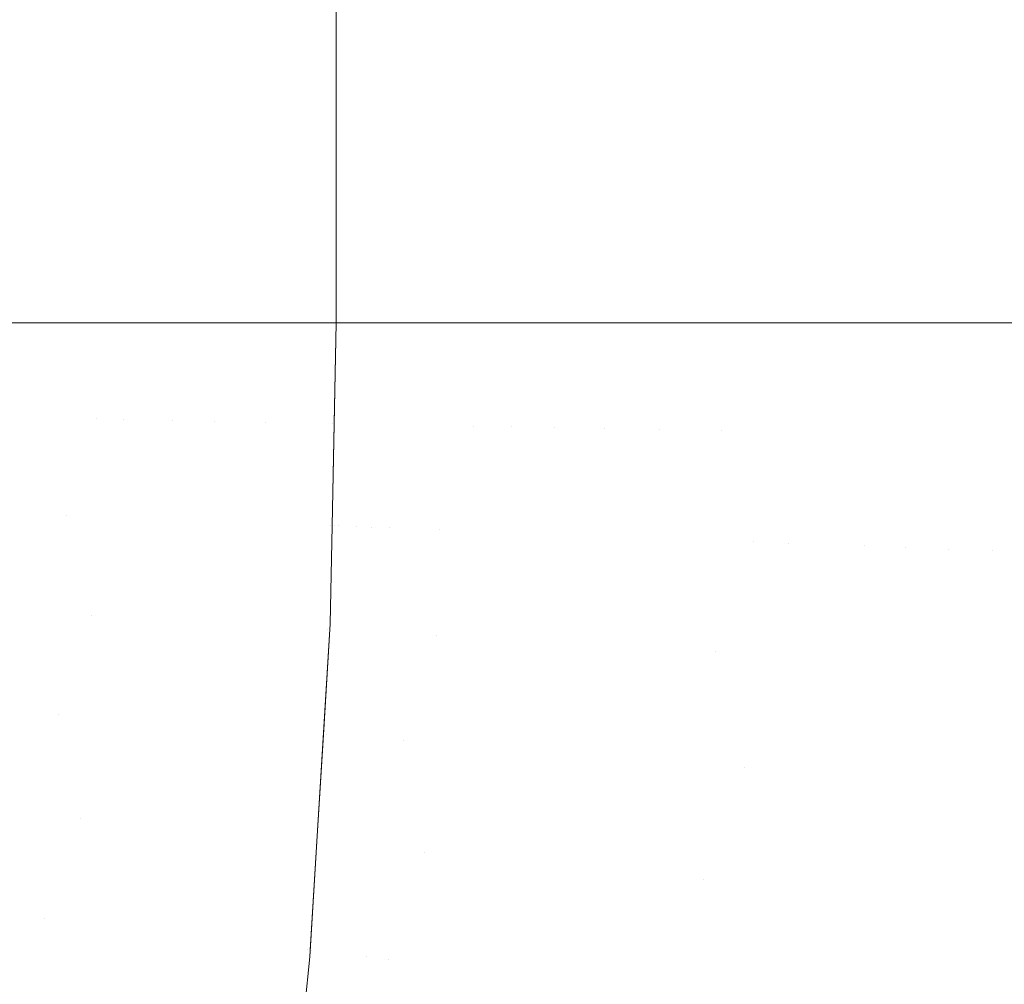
# Model space of a CAD drawing. Header units: centimetres. Extents: x -21.6 to 22.7, y 3.4 to 5.2.
# Tile 235 of 256: x 7.8261 to 7.8569, y 3.8795 to 3.9097. Entities that reach past the tile are written whole.
import ezdxf

# ---------------------------------------------------------------- set-up
doc = ezdxf.new("R2010")
doc.units = ezdxf.units.CM
doc.header["$LTSCALE"] = 2.54
doc.layers.add('Lucido design-1', color=7, linetype='Continuous')

# ---------------------------------------------------------------- blocks, each defined once
blk = doc.blocks.new('Gruppo-4-1')
at = {"color": 7, "linetype": 'Continuous', "lineweight": 9}
for points in [[(-21.503423, 5.100212, -1872.215514), (-21.503423, 3.500212, -1872.215514), (22.630348, 3.500212, -1872.215514), (22.630348, 5.100212, -1872.215514)], [(7.835977, 5.100212, -1872.915514), (7.835977, 3.900212, -1872.915514), (7.835977, 3.900212, -1872.715514), (7.835977, 5.100212, -1872.715514)]]:
    blk.add_3dface(points, dxfattribs=at)
for points, invisible_edges in [([(22.630348, 5.100212, -1873.015514), (22.630348, 3.500212, -1873.015514), (7.686575, 3.600896, -1873.015514), (7.695257, 3.601786, -1873.015514)], 10), ([(22.630348, 5.100212, -1873.015514), (7.695257, 3.601786, -1873.015514), (7.700788, 3.602588, -1873.015514)], 9), ([(7.700788, 3.602588, -1873.015514), (7.70392, 3.603043, -1873.015514), (22.630348, 5.100212, -1873.015514)], 10), ([(22.630348, 5.100212, -1873.015514), (7.70392, 3.603043, -1873.015514), (7.712563, 3.604668, -1873.015514)], 9), ([(22.630348, 5.100212, -1873.015514), (7.712563, 3.604668, -1873.015514), (7.721183, 3.606664, -1873.015514)], 9), ([(22.630348, 5.100212, -1873.015514), (7.721183, 3.606664, -1873.015514), (7.729779, 3.609037, -1873.015514)], 9), ([(22.630348, 5.100212, -1873.015514), (7.729779, 3.609037, -1873.015514), (7.738348, 3.611789, -1873.015514)], 9), ([(22.630348, 5.100212, -1873.015514), (7.738348, 3.611789, -1873.015514), (7.746887, 3.614929, -1873.015514)], 9), ([(22.630348, 5.100212, -1873.015514), (7.746887, 3.614929, -1873.015514), (7.755389, 3.618463, -1873.015514)], 9), ([(22.630348, 5.100212, -1873.015514), (7.755389, 3.618463, -1873.015514), (7.760056, 3.620633, -1873.015514)], 9), ([(7.760056, 3.620633, -1873.015514), (7.763851, 3.622398, -1873.015514), (22.630348, 5.100212, -1873.015514)], 10), ([(22.630348, 5.100212, -1873.015514), (7.763851, 3.622398, -1873.015514), (7.772266, 3.626742, -1873.015514)], 9), ([(22.630348, 5.100212, -1873.015514), (7.772266, 3.626742, -1873.015514), (7.780626, 3.631505, -1873.015514)], 9), ([(22.630348, 5.100212, -1873.015514), (7.780626, 3.631505, -1873.015514), (7.788922, 3.636696, -1873.015514)], 9), ([(22.630348, 5.100212, -1873.015514), (7.788922, 3.636696, -1873.015514), (7.797144, 3.642325, -1873.015514)], 9), ([(22.630348, 5.100212, -1873.015514), (7.797144, 3.642325, -1873.015514), (7.80528, 3.6484, -1873.015514)], 9), ([(22.630348, 5.100212, -1873.015514), (7.80528, 3.6484, -1873.015514), (7.811701, 3.653619, -1873.015514)], 9), ([(7.811701, 3.653619, -1873.015514), (7.813317, 3.654932, -1873.015514), (22.630348, 5.100212, -1873.015514)], 10), ([(22.630348, 5.100212, -1873.015514), (7.813317, 3.654932, -1873.015514), (7.821238, 3.66193, -1873.015514)], 9), ([(22.630348, 5.100212, -1873.015514), (7.821238, 3.66193, -1873.015514), (7.829029, 3.6694, -1873.015514)], 9), ([(7.825007, 5.100212, -1872.665861), (7.826841, 5.100212, -1872.669934), (7.826841, 3.900212, -1872.669934), (7.825681, 3.900212, -1872.667359)], 10), ([(7.828518, 3.900212, -1872.674114), (7.827609, 3.900212, -1872.671849), (7.826841, 5.100212, -1872.669934), (7.828536, 5.100212, -1872.674157)], 10), ([(7.827609, 3.900212, -1872.671849), (7.826841, 3.900212, -1872.669934), (7.826841, 5.100212, -1872.669934)], 10), ([(7.828536, 5.100212, -1872.674157), (7.828536, 3.900212, -1872.674157), (7.828518, 3.900212, -1872.674114)], 9), ([(7.83008, 3.900212, -1872.67852), (7.828536, 3.900212, -1872.674157), (7.828536, 5.100212, -1872.674157), (7.829367, 5.100212, -1872.676507)], 10), ([(22.630348, 5.100212, -1873.015514), (7.829029, 3.6694, -1873.015514), (7.836668, 3.677352, -1873.015514)], 9), ([(7.829367, 5.100212, -1872.676507), (7.83008, 5.100212, -1872.67852), (7.83008, 3.900212, -1872.67852)], 10), ([(7.83008, 5.100212, -1872.67852), (7.831465, 5.100212, -1872.683015), (7.831465, 3.900212, -1872.683015), (7.830137, 3.900212, -1872.678706)], 10), ([(7.830137, 3.900212, -1872.678706), (7.83008, 3.900212, -1872.67852), (7.83008, 5.100212, -1872.67852)], 10), ([(7.831551, 3.900212, -1872.683341), (7.831465, 3.900212, -1872.683015), (7.831465, 5.100212, -1872.683015), (7.831992, 5.100212, -1872.685015)], 10), ([(7.831992, 5.100212, -1872.685015), (7.83268, 5.100212, -1872.687628), (7.83268, 3.900212, -1872.687628), (7.831551, 3.900212, -1872.683341)], 10), ([(7.83268, 5.100212, -1872.687628), (7.833715, 5.100212, -1872.692345), (7.833715, 3.900212, -1872.692345), (7.832761, 3.900212, -1872.688)], 10), ([(7.832761, 3.900212, -1872.688), (7.83268, 3.900212, -1872.687628), (7.83268, 5.100212, -1872.687628)], 10), ([(7.833715, 5.100212, -1872.692345), (7.834564, 5.100212, -1872.697152), (7.834564, 3.900212, -1872.697152), (7.833772, 3.900212, -1872.692665)], 10), ([(7.833772, 3.900212, -1872.692665), (7.833715, 3.900212, -1872.692345), (7.833715, 5.100212, -1872.692345)], 10), ([(7.835206, 3.900212, -1872.701945), (7.834564, 3.900212, -1872.697152), (7.834564, 5.100212, -1872.697152), (7.834944, 5.100212, -1872.699987)], 10), ([(7.834944, 5.100212, -1872.699987), (7.835218, 5.100212, -1872.702031), (7.835218, 3.900212, -1872.702031), (7.835206, 3.900212, -1872.701945)], 10), ([(7.835672, 5.100212, -1872.706965), (7.835672, 3.900212, -1872.706965), (7.835218, 3.900212, -1872.702031), (7.835218, 5.100212, -1872.702031)], 5), ([(7.835879, 3.900212, -1872.711057), (7.835672, 3.900212, -1872.706965), (7.835672, 5.100212, -1872.706965), (7.835789, 5.100212, -1872.709271)], 10), ([(7.835789, 5.100212, -1872.709271), (7.835923, 5.100212, -1872.711934), (7.835923, 3.900212, -1872.711934), (7.835879, 3.900212, -1872.711057)], 10), ([(7.835977, 3.900212, -1872.715514), (7.835923, 3.900212, -1872.711934), (7.835923, 5.100212, -1872.711934), (7.83593, 5.100212, -1872.71239)], 10), ([(7.83593, 5.100212, -1872.71239), (7.835977, 5.100212, -1872.715514), (7.835977, 3.900212, -1872.715514)], 8), ([(7.836043, 3.900212, -1872.918687), (7.835977, 3.900212, -1872.915538), (7.835977, 5.100212, -1872.915538), (7.836042, 5.100212, -1872.918638)], 10), ([(7.835977, 3.900212, -1872.915514), (7.835977, 5.100212, -1872.915514), (7.835977, 5.100212, -1872.915538), (7.835977, 3.900212, -1872.915538)], 4), ([(7.836042, 5.100212, -1872.918638), (7.836081, 5.100212, -1872.92052), (7.836081, 3.900212, -1872.92052), (7.836043, 3.900212, -1872.918687)], 10), ([(7.836081, 5.100212, -1872.92052), (7.836391, 5.100212, -1872.925486), (7.836391, 3.900212, -1872.925486), (7.836171, 3.900212, -1872.921958)], 10), ([(7.836171, 3.900212, -1872.921958), (7.836081, 3.900212, -1872.92052), (7.836081, 5.100212, -1872.92052)], 10), ([(7.836735, 3.900212, -1872.928786), (7.836391, 3.900212, -1872.925486), (7.836391, 5.100212, -1872.925486), (7.836649, 5.100212, -1872.927963)], 10), ([(7.836649, 5.100212, -1872.927963), (7.836904, 5.100212, -1872.930412), (7.836904, 3.900212, -1872.930412), (7.836735, 3.900212, -1872.928786)], 10), ([(7.836668, 3.677352, -1873.015514), (7.844137, 3.685791, -1873.015514), (22.630348, 5.100212, -1873.015514)], 10), ([(7.836904, 5.100212, -1872.930412), (7.837617, 5.100212, -1872.935282), (7.837617, 3.900212, -1872.935282), (7.837186, 3.900212, -1872.932339)], 10), ([(7.837186, 3.900212, -1872.932339), (7.836904, 3.900212, -1872.930412), (7.836904, 5.100212, -1872.930412)], 10), ([(7.838523, 3.900212, -1872.940075), (7.837749, 3.900212, -1872.935982), (7.837617, 5.100212, -1872.935282), (7.837965, 5.100212, -1872.937126)], 10), ([(7.837749, 3.900212, -1872.935982), (7.837617, 3.900212, -1872.935282), (7.837617, 5.100212, -1872.935282)], 10), ([(7.837965, 5.100212, -1872.937126), (7.838523, 5.100212, -1872.940075), (7.838523, 3.900212, -1872.940075)], 10), ([(7.83932, 3.900212, -1872.94351), (7.838523, 3.900212, -1872.940075), (7.838523, 5.100212, -1872.940075), (7.839223, 5.100212, -1872.943088)], 10), ([(7.839223, 5.100212, -1872.943088), (7.839615, 5.100212, -1872.944775), (7.839615, 3.900212, -1872.944775), (7.83932, 3.900212, -1872.94351)], 10), ([(7.840335, 3.900212, -1872.947381), (7.839615, 3.900212, -1872.944775), (7.839615, 5.100212, -1872.944775), (7.839957, 5.100212, -1872.946014)], 10), ([(7.839957, 5.100212, -1872.946014), (7.840884, 5.100212, -1872.949367), (7.840884, 3.900212, -1872.949367), (7.840335, 3.900212, -1872.947381)], 10), ([(7.841511, 3.900212, -1872.951316), (7.840884, 3.900212, -1872.949367), (7.840884, 5.100212, -1872.949367), (7.841645, 5.100212, -1872.951733)], 10), ([(7.841645, 5.100212, -1872.951733), (7.842322, 5.100212, -1872.953836), (7.842322, 3.900212, -1872.953836), (7.841511, 3.900212, -1872.951316)], 10), ([(7.842322, 5.100212, -1872.953836), (7.843918, 5.100212, -1872.958171), (7.843918, 3.900212, -1872.958171), (7.842862, 3.900212, -1872.955302)], 10), ([(7.842862, 3.900212, -1872.955302), (7.842322, 3.900212, -1872.953836), (7.842322, 5.100212, -1872.953836)], 10), ([(7.84566, 3.900212, -1872.962359), (7.843918, 3.900212, -1872.958171), (7.843918, 5.100212, -1872.958171), (7.844654, 5.100212, -1872.959939)], 10), ([(7.844137, 3.685791, -1873.015514), (7.851492, 3.694823, -1873.015514), (22.630348, 5.100212, -1873.015514)], 10), ([(7.844654, 5.100212, -1872.959939), (7.84566, 5.100212, -1872.962359), (7.84566, 3.900212, -1872.962359)], 10), ([(7.84566, 5.100212, -1872.962359), (7.84695, 5.100212, -1872.965129), (7.847539, 3.900212, -1872.966393), (7.846134, 3.900212, -1872.963377)], 10), ([(7.846134, 3.900212, -1872.963377), (7.84566, 3.900212, -1872.962359), (7.84566, 5.100212, -1872.962359)], 10), ([(7.84695, 5.100212, -1872.965129), (7.847539, 5.100212, -1872.966393), (7.847539, 3.900212, -1872.966393)], 10), ([(7.848077, 3.900212, -1872.967435), (7.847539, 3.900212, -1872.966393), (7.847539, 5.100212, -1872.966393), (7.848179, 5.100212, -1872.967632)], 10), ([(7.849126, 3.900212, -1872.969463), (7.848077, 3.900212, -1872.967435), (7.848179, 5.100212, -1872.967632)], 10), ([(7.848179, 5.100212, -1872.967632), (7.849541, 5.100212, -1872.970265), (7.849541, 3.900212, -1872.970265), (7.849126, 3.900212, -1872.969463)], 10), ([(7.850236, 3.900212, -1872.971483), (7.849541, 3.900212, -1872.970265), (7.849541, 5.100212, -1872.970265), (7.850784, 5.100212, -1872.972443)], 10), ([(7.850784, 5.100212, -1872.972443), (7.851656, 5.100212, -1872.97397), (7.851656, 3.900212, -1872.97397), (7.850236, 3.900212, -1872.971483)], 10), ([(22.630348, 5.100212, -1873.015514), (7.851492, 3.694823, -1873.015514), (7.852842, 3.696628, -1873.015514), (7.858546, 3.704251, -1873.015514)], 9), ([(7.851656, 5.100212, -1872.97397), (7.853873, 5.100212, -1872.977505), (7.853873, 3.900212, -1872.977505), (7.852618, 3.900212, -1872.975503)], 10), ([(7.852618, 3.900212, -1872.975503), (7.851656, 3.900212, -1872.97397), (7.851656, 5.100212, -1872.97397)], 10), ([(7.855225, 3.900212, -1872.979474), (7.853873, 3.900212, -1872.977505), (7.853873, 5.100212, -1872.977505), (7.855007, 5.100212, -1872.979156)], 10), ([(7.855007, 5.100212, -1872.979156), (7.856181, 5.100212, -1872.980866), (7.856181, 3.900212, -1872.980866), (7.855225, 3.900212, -1872.979474)], 10), ([(7.856181, 5.100212, -1872.980866), (7.85857, 5.100212, -1872.984054), (7.85857, 3.900212, -1872.984054), (7.856609, 3.900212, -1872.981438)], 10), ([(7.856609, 3.900212, -1872.981438), (7.856181, 3.900212, -1872.980866), (7.856181, 5.100212, -1872.980866)], 10), ([(7.825681, 3.900212, -1872.667359), (7.826841, 3.900212, -1872.669934), (7.826612, 3.894219, -1872.669585), (7.825623, 3.894257, -1872.66735)], 14), ([(7.827551, 3.894183, -1872.67184), (7.826612, 3.894219, -1872.669585), (7.826841, 3.900212, -1872.669934)], 11), ([(7.826841, 3.900212, -1872.669934), (7.827609, 3.900212, -1872.671849), (7.827551, 3.894183, -1872.67184)], 10), ([(7.827551, 3.894183, -1872.67184), (7.827609, 3.900212, -1872.671849), (7.828499, 3.897204, -1872.674113)], 11), ([(7.827609, 3.900212, -1872.671849), (7.828518, 3.900212, -1872.674114), (7.828499, 3.897204, -1872.674113)], 10), ([(7.828499, 3.897204, -1872.674113), (7.828518, 3.900212, -1872.674114), (7.828536, 3.900212, -1872.674157)], 9), ([(7.829336, 3.897188, -1872.676402), (7.828499, 3.897204, -1872.674113), (7.828536, 3.900212, -1872.674157)], 11), ([(7.828536, 3.900212, -1872.674157), (7.83008, 3.900212, -1872.67852), (7.829336, 3.897188, -1872.676402)], 10), ([(7.83008, 3.900212, -1872.67852), (7.830137, 3.900212, -1872.678706), (7.830121, 3.897173, -1872.678705), (7.829336, 3.897188, -1872.676402)], 14), ([(7.830855, 3.897159, -1872.681018), (7.830121, 3.897173, -1872.678705), (7.830137, 3.900212, -1872.678706)], 11), ([(7.830137, 3.900212, -1872.678706), (7.831465, 3.900212, -1872.683015), (7.830855, 3.897159, -1872.681018)], 10), ([(7.831465, 3.900212, -1872.683015), (7.831551, 3.900212, -1872.683341), (7.831537, 3.897146, -1872.683339), (7.830855, 3.897159, -1872.681018)], 14), ([(7.832168, 3.897134, -1872.685667), (7.831537, 3.897146, -1872.683339), (7.831551, 3.900212, -1872.683341)], 11), ([(7.831551, 3.900212, -1872.683341), (7.83268, 3.900212, -1872.687628), (7.832168, 3.897134, -1872.685667)], 10), ([(7.83268, 3.900212, -1872.687628), (7.832761, 3.900212, -1872.688), (7.832748, 3.897123, -1872.687998), (7.832168, 3.897134, -1872.685667)], 14), ([(7.833757, 3.897104, -1872.692664), (7.832748, 3.897123, -1872.687998), (7.832761, 3.900212, -1872.688), (7.833715, 3.900212, -1872.692345)], 11), ([(7.833715, 3.900212, -1872.692345), (7.833772, 3.900212, -1872.692665), (7.833757, 3.897104, -1872.692664)], 10), ([(7.833757, 3.897104, -1872.692664), (7.833772, 3.900212, -1872.692665), (7.834564, 3.900212, -1872.697152), (7.834569, 3.897089, -1872.697318)], 13), ([(7.834569, 3.897089, -1872.697318), (7.834564, 3.900212, -1872.697152), (7.835206, 3.900212, -1872.701945), (7.835187, 3.897077, -1872.701944)], 13), ([(7.835187, 3.897077, -1872.701944), (7.835206, 3.900212, -1872.701945), (7.835218, 3.900212, -1872.702031)], 9), ([(7.835218, 3.900212, -1872.702031), (7.835672, 3.900212, -1872.706965), (7.83562, 3.897069, -1872.706529), (7.835187, 3.897077, -1872.701944)], 14), ([(7.835873, 3.897064, -1872.711056), (7.83562, 3.897069, -1872.706529), (7.835672, 3.900212, -1872.706965)], 11), ([(7.835672, 3.900212, -1872.706965), (7.835879, 3.900212, -1872.711057), (7.835873, 3.897064, -1872.711056)], 10), ([(7.835935, 3.893863, -1872.918688), (7.835852, 3.893865, -1872.915514), (7.835977, 3.900212, -1872.915514), (7.835977, 3.900212, -1872.915538)], 9), ([(7.835977, 3.900212, -1872.915514), (7.835852, 3.893865, -1872.915514), (7.835852, 3.893865, -1872.715514), (7.835915, 3.897063, -1872.715514)], 10), ([(7.835915, 3.897063, -1872.715514), (7.835873, 3.897064, -1872.711056), (7.835923, 3.900212, -1872.711934)], 11), ([(7.835873, 3.897064, -1872.711056), (7.835879, 3.900212, -1872.711057), (7.835923, 3.900212, -1872.711934)], 9), ([(7.835915, 3.897063, -1872.715514), (7.835977, 3.900212, -1872.715514), (7.835977, 3.900212, -1872.915514)], 8), ([(7.835923, 3.900212, -1872.711934), (7.835977, 3.900212, -1872.715514), (7.835915, 3.897063, -1872.715514)], 8), ([(7.835977, 3.900212, -1872.915538), (7.836043, 3.900212, -1872.918687), (7.835935, 3.893863, -1872.918688)], 10), ([(7.835935, 3.893863, -1872.918688), (7.836043, 3.900212, -1872.918687), (7.836081, 3.900212, -1872.92052)], 9), ([(7.836081, 3.900212, -1872.92052), (7.836066, 3.893858, -1872.921959), (7.835935, 3.893863, -1872.918688)], 11), ([(7.836081, 3.900212, -1872.92052), (7.836171, 3.900212, -1872.921958), (7.836066, 3.893858, -1872.921959)], 10), ([(7.836294, 3.893849, -1872.925326), (7.836066, 3.893858, -1872.921959), (7.836171, 3.900212, -1872.921958), (7.836391, 3.900212, -1872.925486)], 11), ([(7.836628, 3.893836, -1872.928788), (7.836294, 3.893849, -1872.925326), (7.836391, 3.900212, -1872.925486)], 11), ([(7.836391, 3.900212, -1872.925486), (7.836735, 3.900212, -1872.928786), (7.836628, 3.893836, -1872.928788)], 10), ([(7.837078, 3.893819, -1872.932342), (7.836628, 3.893836, -1872.928788), (7.836904, 3.900212, -1872.930412)], 11), ([(7.836628, 3.893836, -1872.928788), (7.836735, 3.900212, -1872.928786), (7.836904, 3.900212, -1872.930412)], 9), ([(7.836904, 3.900212, -1872.930412), (7.837186, 3.900212, -1872.932339), (7.837078, 3.893819, -1872.932342)], 10), ([(7.837078, 3.893819, -1872.932342), (7.837186, 3.900212, -1872.932339), (7.837617, 3.900212, -1872.935282)], 9), ([(7.837617, 3.900212, -1872.935282), (7.837652, 3.893797, -1872.935985), (7.837078, 3.893819, -1872.932342)], 11), ([(7.837617, 3.900212, -1872.935282), (7.837749, 3.900212, -1872.935982), (7.837652, 3.893797, -1872.935985)], 10), ([(7.838361, 3.89377, -1872.939711), (7.837652, 3.893797, -1872.935985), (7.837749, 3.900212, -1872.935982), (7.838523, 3.900212, -1872.940075)], 11), ([(7.839216, 3.893737, -1872.943514), (7.838361, 3.89377, -1872.939711), (7.838523, 3.900212, -1872.940075)], 11), ([(7.838523, 3.900212, -1872.940075), (7.83932, 3.900212, -1872.94351), (7.839216, 3.893737, -1872.943514)], 10), ([(7.840291, 3.89698, -1872.947388), (7.839216, 3.893737, -1872.943514), (7.839615, 3.900212, -1872.944775)], 11), ([(7.839216, 3.893737, -1872.943514), (7.83932, 3.900212, -1872.94351), (7.839615, 3.900212, -1872.944775)], 9), ([(7.839615, 3.900212, -1872.944775), (7.840335, 3.900212, -1872.947381), (7.840291, 3.89698, -1872.947388)], 10), ([(7.840291, 3.89698, -1872.947388), (7.840335, 3.900212, -1872.947381), (7.840884, 3.900212, -1872.949367)], 9), ([(7.840884, 3.900212, -1872.949367), (7.841467, 3.896958, -1872.951323), (7.840291, 3.89698, -1872.947388)], 11), ([(7.840884, 3.900212, -1872.949367), (7.841511, 3.900212, -1872.951316), (7.841467, 3.896958, -1872.951323)], 10), ([(7.841467, 3.896958, -1872.951323), (7.841511, 3.900212, -1872.951316), (7.842322, 3.900212, -1872.953836)], 9), ([(7.842322, 3.900212, -1872.953836), (7.84282, 3.896933, -1872.955309), (7.841467, 3.896958, -1872.951323)], 11), ([(7.842322, 3.900212, -1872.953836), (7.842862, 3.900212, -1872.955302), (7.84282, 3.896933, -1872.955309)], 10), ([(7.84282, 3.896933, -1872.955309), (7.842862, 3.900212, -1872.955302), (7.843918, 3.900212, -1872.958171)], 9), ([(7.843918, 3.900212, -1872.958171), (7.84436, 3.896903, -1872.959334), (7.84282, 3.896933, -1872.955309)], 11), ([(7.84436, 3.896903, -1872.959334), (7.843918, 3.900212, -1872.958171), (7.84566, 3.900212, -1872.962359)], 9), ([(7.84566, 3.900212, -1872.962359), (7.846097, 3.89687, -1872.963384), (7.84436, 3.896903, -1872.959334)], 11), ([(7.84566, 3.900212, -1872.962359), (7.846134, 3.900212, -1872.963377), (7.846097, 3.89687, -1872.963384)], 10), ([(7.847042, 3.896853, -1872.965413), (7.846097, 3.89687, -1872.963384), (7.846134, 3.900212, -1872.963377), (7.847539, 3.900212, -1872.966393)], 11), ([(7.848039, 3.896834, -1872.967443), (7.847042, 3.896853, -1872.965413), (7.847539, 3.900212, -1872.966393)], 11), ([(7.847539, 3.900212, -1872.966393), (7.848077, 3.900212, -1872.967435), (7.848039, 3.896834, -1872.967443)], 10), ([(7.849126, 3.900212, -1872.969463), (7.849023, 3.893363, -1872.96947), (7.847972, 3.893403, -1872.967443), (7.848039, 3.896834, -1872.967443)], 15), ([(7.848039, 3.896834, -1872.967443), (7.848077, 3.900212, -1872.967435), (7.849126, 3.900212, -1872.969463)], 9), ([(7.850129, 3.893321, -1872.971493), (7.849023, 3.893363, -1872.96947), (7.849541, 3.900212, -1872.970265)], 11), ([(7.849023, 3.893363, -1872.96947), (7.849126, 3.900212, -1872.969463), (7.849541, 3.900212, -1872.970265)], 9), ([(7.849541, 3.900212, -1872.970265), (7.850236, 3.900212, -1872.971483), (7.850129, 3.893321, -1872.971493)], 10), ([(7.85129, 3.893276, -1872.973508), (7.850129, 3.893321, -1872.971493), (7.850236, 3.900212, -1872.971483), (7.851656, 3.900212, -1872.97397)], 11), ([(7.852507, 3.89323, -1872.975514), (7.85129, 3.893276, -1872.973508), (7.851656, 3.900212, -1872.97397)], 11), ([(7.851656, 3.900212, -1872.97397), (7.852618, 3.900212, -1872.975503), (7.852507, 3.89323, -1872.975514)], 10), ([(7.853875, 3.900212, -1872.977507), (7.853782, 3.893181, -1872.977507), (7.852507, 3.89323, -1872.975514)], 11), ([(7.852507, 3.89323, -1872.975514), (7.852618, 3.900212, -1872.975503), (7.853875, 3.900212, -1872.977507)], 9), ([(7.855225, 3.900212, -1872.979474), (7.855115, 3.89313, -1872.979485), (7.853782, 3.893181, -1872.977507)], 11), ([(7.853782, 3.893181, -1872.977507), (7.853875, 3.900212, -1872.977507), (7.855225, 3.900212, -1872.979474)], 9), ([(7.855115, 3.89313, -1872.979485), (7.855225, 3.900212, -1872.979474), (7.856181, 3.900212, -1872.980866)], 9), ([(7.856181, 3.900212, -1872.980866), (7.856505, 3.893077, -1872.981445), (7.855115, 3.89313, -1872.979485)], 11), ([(7.856181, 3.900212, -1872.980866), (7.856609, 3.900212, -1872.981438), (7.856505, 3.893077, -1872.981445)], 10), ([(7.856609, 3.900212, -1872.981438), (7.85857, 3.900212, -1872.984054), (7.857955, 3.893022, -1872.983383), (7.856505, 3.893077, -1872.981445)], 14), ([(7.828499, 3.897204, -1872.674113), (7.828439, 3.894149, -1872.674113), (7.827551, 3.894183, -1872.67184)], 11), ([(7.829275, 3.894117, -1872.676402), (7.828439, 3.894149, -1872.674113), (7.828499, 3.897204, -1872.674113), (7.829336, 3.897188, -1872.676402)], 15), ([(7.829336, 3.897188, -1872.676402), (7.830121, 3.897173, -1872.678705), (7.83006, 3.894087, -1872.678705), (7.829275, 3.894117, -1872.676402)], 15), ([(7.830794, 3.894059, -1872.681018), (7.83006, 3.894087, -1872.678705), (7.830121, 3.897173, -1872.678705), (7.830855, 3.897159, -1872.681018)], 15), ([(7.830855, 3.897159, -1872.681018), (7.831537, 3.897146, -1872.683339), (7.831476, 3.894033, -1872.683339), (7.830794, 3.894059, -1872.681018)], 15), ([(7.832106, 3.894009, -1872.685667), (7.831476, 3.894033, -1872.683339), (7.831537, 3.897146, -1872.683339), (7.832168, 3.897134, -1872.685667)], 15), ([(7.832168, 3.897134, -1872.685667), (7.832748, 3.897123, -1872.687998), (7.832686, 3.893987, -1872.687998), (7.832106, 3.894009, -1872.685667)], 15), ([(7.833757, 3.897104, -1872.692664), (7.833695, 3.893948, -1872.692664), (7.832686, 3.893987, -1872.687998), (7.832748, 3.897123, -1872.687998)], 15), ([(7.834569, 3.897089, -1872.697318), (7.834506, 3.893917, -1872.697318), (7.833695, 3.893948, -1872.692664), (7.833757, 3.897104, -1872.692664)], 15), ([(7.835187, 3.897077, -1872.701944), (7.835125, 3.893894, -1872.701944), (7.834506, 3.893917, -1872.697318), (7.834569, 3.897089, -1872.697318)], 15), ([(7.83562, 3.897069, -1872.706529), (7.835557, 3.893877, -1872.706529), (7.835125, 3.893894, -1872.701944), (7.835187, 3.897077, -1872.701944)], 15), ([(7.835873, 3.897064, -1872.711056), (7.83581, 3.893868, -1872.711056), (7.835557, 3.893877, -1872.706529), (7.83562, 3.897069, -1872.706529)], 15), ([(7.835915, 3.897063, -1872.715514), (7.835852, 3.893865, -1872.715514), (7.83581, 3.893868, -1872.711056), (7.835873, 3.897064, -1872.711056)], 14), ([(7.840291, 3.89698, -1872.947388), (7.840226, 3.893699, -1872.947388), (7.839216, 3.893737, -1872.943514)], 11), ([(7.841467, 3.896958, -1872.951323), (7.841402, 3.893654, -1872.951323), (7.840226, 3.893699, -1872.947388), (7.840291, 3.89698, -1872.947388)], 15), ([(7.84282, 3.896933, -1872.955309), (7.842754, 3.893602, -1872.955309), (7.841402, 3.893654, -1872.951323), (7.841467, 3.896958, -1872.951323)], 15), ([(7.84436, 3.896903, -1872.959334), (7.844294, 3.893543, -1872.959334), (7.842754, 3.893602, -1872.955309), (7.84282, 3.896933, -1872.955309)], 15), ([(7.846097, 3.89687, -1872.963384), (7.84603, 3.893477, -1872.963384), (7.844294, 3.893543, -1872.959334), (7.84436, 3.896903, -1872.959334)], 15), ([(7.846974, 3.893441, -1872.965413), (7.84603, 3.893477, -1872.963384), (7.846097, 3.89687, -1872.963384), (7.847042, 3.896853, -1872.965413)], 15), ([(7.847042, 3.896853, -1872.965413), (7.848039, 3.896834, -1872.967443), (7.847972, 3.893403, -1872.967443), (7.846974, 3.893441, -1872.965413)], 15), ([(7.825623, 3.894257, -1872.66735), (7.826612, 3.894219, -1872.669585), (7.826365, 3.888042, -1872.669585), (7.825377, 3.888119, -1872.66735)], 15), ([(7.827303, 3.887969, -1872.67184), (7.826365, 3.888042, -1872.669585), (7.826612, 3.894219, -1872.669585), (7.827551, 3.894183, -1872.67184)], 15), ([(7.827303, 3.887969, -1872.67184), (7.827551, 3.894183, -1872.67184), (7.828336, 3.891048, -1872.674113)], 11), ([(7.827551, 3.894183, -1872.67184), (7.828439, 3.894149, -1872.674113), (7.828336, 3.891048, -1872.674113)], 11), ([(7.829172, 3.891, -1872.676402), (7.828336, 3.891048, -1872.674113), (7.828439, 3.894149, -1872.674113), (7.829275, 3.894117, -1872.676402)], 15), ([(7.829275, 3.894117, -1872.676402), (7.83006, 3.894087, -1872.678705), (7.829956, 3.890954, -1872.678705), (7.829172, 3.891, -1872.676402)], 15), ([(7.830689, 3.890912, -1872.681018), (7.829956, 3.890954, -1872.678705), (7.83006, 3.894087, -1872.678705), (7.830794, 3.894059, -1872.681018)], 15), ([(7.830794, 3.894059, -1872.681018), (7.831476, 3.894033, -1872.683339), (7.831371, 3.890873, -1872.683339), (7.830689, 3.890912, -1872.681018)], 15), ([(7.832001, 3.890836, -1872.685667), (7.831371, 3.890873, -1872.683339), (7.831476, 3.894033, -1872.683339), (7.832106, 3.894009, -1872.685667)], 15), ([(7.832106, 3.894009, -1872.685667), (7.832686, 3.893987, -1872.687998), (7.832581, 3.890803, -1872.687998), (7.832001, 3.890836, -1872.685667)], 15), ([(7.832581, 3.890803, -1872.687998), (7.832686, 3.893987, -1872.687998), (7.833695, 3.893948, -1872.692664), (7.833589, 3.890744, -1872.692664)], 15), ([(7.833589, 3.890744, -1872.692664), (7.833695, 3.893948, -1872.692664), (7.834506, 3.893917, -1872.697318), (7.834399, 3.890698, -1872.697318)], 15), ([(7.834399, 3.890698, -1872.697318), (7.834506, 3.893917, -1872.697318), (7.835125, 3.893894, -1872.701944), (7.835017, 3.890662, -1872.701944)], 15), ([(7.835017, 3.890662, -1872.701944), (7.835125, 3.893894, -1872.701944), (7.835557, 3.893877, -1872.706529), (7.835449, 3.890637, -1872.706529)], 15), ([(7.835449, 3.890637, -1872.706529), (7.835557, 3.893877, -1872.706529), (7.83581, 3.893868, -1872.711056), (7.835703, 3.890622, -1872.711056)], 15), ([(7.835935, 3.893863, -1872.918688), (7.835673, 3.887319, -1872.918688), (7.835792, 3.890799, -1872.915514)], 11), ([(7.835935, 3.893863, -1872.918688), (7.836066, 3.893858, -1872.921959), (7.835804, 3.887309, -1872.921959), (7.835673, 3.887319, -1872.918688)], 15), ([(7.835792, 3.890799, -1872.715514), (7.835703, 3.890622, -1872.711056), (7.83581, 3.893868, -1872.711056)], 11), ([(7.83581, 3.893868, -1872.711056), (7.835852, 3.893865, -1872.715514), (7.835792, 3.890799, -1872.715514)], 9), ([(7.835792, 3.890799, -1872.915514), (7.835852, 3.893865, -1872.915514), (7.835935, 3.893863, -1872.918688)], 10), ([(7.835852, 3.893865, -1872.915514), (7.835792, 3.890799, -1872.915514), (7.835792, 3.890799, -1872.715514), (7.835852, 3.893865, -1872.715514)], 10), ([(7.836031, 3.887291, -1872.925326), (7.835804, 3.887309, -1872.921959), (7.836066, 3.893858, -1872.921959), (7.836294, 3.893849, -1872.925326)], 15), ([(7.836294, 3.893849, -1872.925326), (7.836628, 3.893836, -1872.928788), (7.836365, 3.887265, -1872.928788), (7.836031, 3.887291, -1872.925326)], 15), ([(7.836814, 3.88723, -1872.932342), (7.836365, 3.887265, -1872.928788), (7.836628, 3.893836, -1872.928788), (7.837078, 3.893819, -1872.932342)], 15), ([(7.837078, 3.893819, -1872.932342), (7.837652, 3.893797, -1872.935985), (7.837388, 3.887186, -1872.935985), (7.836814, 3.88723, -1872.932342)], 15), ([(7.838096, 3.887131, -1872.939711), (7.837388, 3.887186, -1872.935985), (7.837652, 3.893797, -1872.935985), (7.838361, 3.89377, -1872.939711)], 15), ([(7.838096, 3.887131, -1872.939711), (7.838361, 3.89377, -1872.939711), (7.839106, 3.890426, -1872.943514)], 11), ([(7.838361, 3.89377, -1872.939711), (7.839216, 3.893737, -1872.943514), (7.839106, 3.890426, -1872.943514)], 11), ([(7.839106, 3.890426, -1872.943514), (7.839216, 3.893737, -1872.943514), (7.840226, 3.893699, -1872.947388), (7.840115, 3.890367, -1872.947388)], 15), ([(7.840115, 3.890367, -1872.947388), (7.840226, 3.893699, -1872.947388), (7.841402, 3.893654, -1872.951323), (7.841291, 3.890299, -1872.951323)], 15), ([(7.841291, 3.890299, -1872.951323), (7.841402, 3.893654, -1872.951323), (7.842754, 3.893602, -1872.955309), (7.842642, 3.890221, -1872.955309)], 15), ([(7.842642, 3.890221, -1872.955309), (7.842754, 3.893602, -1872.955309), (7.844294, 3.893543, -1872.959334), (7.84418, 3.890132, -1872.959334)], 15), ([(7.84418, 3.890132, -1872.959334), (7.844294, 3.893543, -1872.959334), (7.84603, 3.893477, -1872.963384), (7.845915, 3.890032, -1872.963384)], 15), ([(7.84686, 3.889978, -1872.965413), (7.845915, 3.890032, -1872.963384), (7.84603, 3.893477, -1872.963384), (7.846974, 3.893441, -1872.965413)], 15), ([(7.846974, 3.893441, -1872.965413), (7.847972, 3.893403, -1872.967443), (7.847856, 3.88992, -1872.967443), (7.84686, 3.889978, -1872.965413)], 15), ([(7.847856, 3.88992, -1872.967443), (7.847972, 3.893403, -1872.967443), (7.849023, 3.893363, -1872.96947)], 11), ([(7.847856, 3.88992, -1872.967443), (7.849023, 3.893363, -1872.96947), (7.84874, 3.886304, -1872.96947)], 11), ([(7.849023, 3.893363, -1872.96947), (7.850129, 3.893321, -1872.971493), (7.849844, 3.886218, -1872.971493), (7.84874, 3.886304, -1872.96947)], 15), ([(7.851004, 3.886128, -1872.973508), (7.849844, 3.886218, -1872.971493), (7.850129, 3.893321, -1872.971493), (7.85129, 3.893276, -1872.973508)], 15), ([(7.85129, 3.893276, -1872.973508), (7.852507, 3.89323, -1872.975514), (7.852219, 3.886033, -1872.975514), (7.851004, 3.886128, -1872.973508)], 15), ([(7.853492, 3.885934, -1872.977507), (7.852219, 3.886033, -1872.975514), (7.852507, 3.89323, -1872.975514), (7.853782, 3.893181, -1872.977507)], 15), ([(7.853782, 3.893181, -1872.977507), (7.855115, 3.89313, -1872.979485), (7.854823, 3.885831, -1872.979485), (7.853492, 3.885934, -1872.977507)], 15), ([(7.856211, 3.885723, -1872.981445), (7.854823, 3.885831, -1872.979485), (7.855115, 3.89313, -1872.979485), (7.856505, 3.893077, -1872.981445)], 15), ([(7.856505, 3.893077, -1872.981445), (7.857955, 3.893022, -1872.983383), (7.857658, 3.885611, -1872.983383), (7.856211, 3.885723, -1872.981445)], 15), ([(7.828336, 3.891048, -1872.674113), (7.828189, 3.8879, -1872.674113), (7.827303, 3.887969, -1872.67184)], 11), ([(7.829024, 3.887836, -1872.676402), (7.828189, 3.8879, -1872.674113), (7.828336, 3.891048, -1872.674113), (7.829172, 3.891, -1872.676402)], 15), ([(7.829172, 3.891, -1872.676402), (7.829956, 3.890954, -1872.678705), (7.829808, 3.887775, -1872.678705), (7.829024, 3.887836, -1872.676402)], 15), ([(7.83054, 3.887718, -1872.681018), (7.829808, 3.887775, -1872.678705), (7.829956, 3.890954, -1872.678705), (7.830689, 3.890912, -1872.681018)], 15), ([(7.830689, 3.890912, -1872.681018), (7.831371, 3.890873, -1872.683339), (7.831221, 3.887665, -1872.683339), (7.83054, 3.887718, -1872.681018)], 15), ([(7.83185, 3.887616, -1872.685667), (7.831221, 3.887665, -1872.683339), (7.831371, 3.890873, -1872.683339), (7.832001, 3.890836, -1872.685667)], 15), ([(7.832001, 3.890836, -1872.685667), (7.832581, 3.890803, -1872.687998), (7.832429, 3.887571, -1872.687998), (7.83185, 3.887616, -1872.685667)], 15), ([(7.833589, 3.890744, -1872.692664), (7.833437, 3.887493, -1872.692664), (7.832429, 3.887571, -1872.687998), (7.832581, 3.890803, -1872.687998)], 15), ([(7.83517, 3.880588, -1872.915514), (7.835792, 3.890799, -1872.915514), (7.835673, 3.887319, -1872.918688)], 10), ([(7.835377, 3.883982, -1872.715514), (7.835581, 3.887325, -1872.715514), (7.835792, 3.890799, -1872.915514), (7.83517, 3.880588, -1872.915514)], 10), ([(7.835581, 3.887325, -1872.715514), (7.835792, 3.890799, -1872.715514), (7.835792, 3.890799, -1872.915514)], 10), ([(7.835703, 3.890622, -1872.711056), (7.835792, 3.890799, -1872.715514), (7.835581, 3.887325, -1872.715514)], 9), ([(7.834399, 3.890698, -1872.697318), (7.834246, 3.88743, -1872.697318), (7.833437, 3.887493, -1872.692664), (7.833589, 3.890744, -1872.692664)], 15), ([(7.835017, 3.890662, -1872.701944), (7.834864, 3.887382, -1872.701944), (7.834246, 3.88743, -1872.697318), (7.834399, 3.890698, -1872.697318)], 15), ([(7.835449, 3.890637, -1872.706529), (7.835296, 3.887348, -1872.706529), (7.834864, 3.887382, -1872.701944), (7.835017, 3.890662, -1872.701944)], 15), ([(7.835703, 3.890622, -1872.711056), (7.835549, 3.887329, -1872.711056), (7.835296, 3.887348, -1872.706529), (7.835449, 3.890637, -1872.706529)], 15), ([(7.835581, 3.887325, -1872.715514), (7.835549, 3.887329, -1872.711056), (7.835703, 3.890622, -1872.711056)], 11), ([(7.839106, 3.890426, -1872.943514), (7.838949, 3.887064, -1872.943514), (7.838096, 3.887131, -1872.939711)], 11), ([(7.840115, 3.890367, -1872.947388), (7.839957, 3.886986, -1872.947388), (7.838949, 3.887064, -1872.943514), (7.839106, 3.890426, -1872.943514)], 15), ([(7.841291, 3.890299, -1872.951323), (7.841131, 3.886895, -1872.951323), (7.839957, 3.886986, -1872.947388), (7.840115, 3.890367, -1872.947388)], 15), ([(7.842642, 3.890221, -1872.955309), (7.842482, 3.88679, -1872.955309), (7.841131, 3.886895, -1872.951323), (7.841291, 3.890299, -1872.951323)], 15), ([(7.84418, 3.890132, -1872.959334), (7.844018, 3.88667, -1872.959334), (7.842482, 3.88679, -1872.955309), (7.842642, 3.890221, -1872.955309)], 15), ([(7.845915, 3.890032, -1872.963384), (7.845752, 3.886536, -1872.963384), (7.844018, 3.88667, -1872.959334), (7.84418, 3.890132, -1872.959334)], 15), ([(7.846695, 3.886462, -1872.965413), (7.845752, 3.886536, -1872.963384), (7.845915, 3.890032, -1872.963384), (7.84686, 3.889978, -1872.965413)], 15), ([(7.84686, 3.889978, -1872.965413), (7.847856, 3.88992, -1872.967443), (7.847691, 3.886385, -1872.967443), (7.846695, 3.886462, -1872.965413)], 15), ([(7.84874, 3.886304, -1872.96947), (7.847691, 3.886385, -1872.967443), (7.847856, 3.88992, -1872.967443)], 11), ([(7.825377, 3.888119, -1872.66735), (7.826365, 3.888042, -1872.669585), (7.825934, 3.881684, -1872.669585), (7.824948, 3.8818, -1872.66735)], 15), ([(7.826869, 3.881573, -1872.67184), (7.825934, 3.881684, -1872.669585), (7.826365, 3.888042, -1872.669585), (7.827303, 3.887969, -1872.67184)], 15), ([(7.827995, 3.884707, -1872.674113), (7.826869, 3.881573, -1872.67184), (7.827303, 3.887969, -1872.67184)], 11), ([(7.827303, 3.887969, -1872.67184), (7.828189, 3.8879, -1872.674113), (7.827995, 3.884707, -1872.674113)], 11), ([(7.828829, 3.884625, -1872.676402), (7.827995, 3.884707, -1872.674113), (7.828189, 3.8879, -1872.674113), (7.829024, 3.887836, -1872.676402)], 15), ([(7.829024, 3.887836, -1872.676402), (7.829808, 3.887775, -1872.678705), (7.829612, 3.884549, -1872.678705), (7.828829, 3.884625, -1872.676402)], 15), ([(7.830343, 3.884477, -1872.681018), (7.829612, 3.884549, -1872.678705), (7.829808, 3.887775, -1872.678705), (7.83054, 3.887718, -1872.681018)], 15), ([(7.83054, 3.887718, -1872.681018), (7.831221, 3.887665, -1872.683339), (7.831023, 3.88441, -1872.683339), (7.830343, 3.884477, -1872.681018)], 15), ([(7.831652, 3.884349, -1872.685667), (7.831023, 3.88441, -1872.683339), (7.831221, 3.887665, -1872.683339), (7.83185, 3.887616, -1872.685667)], 15), ([(7.83185, 3.887616, -1872.685667), (7.832429, 3.887571, -1872.687998), (7.83223, 3.884292, -1872.687998), (7.831652, 3.884349, -1872.685667)], 15), ([(7.83223, 3.884292, -1872.687998), (7.832429, 3.887571, -1872.687998), (7.833437, 3.887493, -1872.692664), (7.833236, 3.884193, -1872.692664)], 15), ([(7.833236, 3.884193, -1872.692664), (7.833437, 3.887493, -1872.692664), (7.834246, 3.88743, -1872.697318), (7.834045, 3.884114, -1872.697318)], 15), ([(7.834045, 3.884114, -1872.697318), (7.834246, 3.88743, -1872.697318), (7.834864, 3.887382, -1872.701944), (7.834662, 3.884054, -1872.701944)], 15), ([(7.834662, 3.884054, -1872.701944), (7.834864, 3.887382, -1872.701944), (7.835296, 3.887348, -1872.706529), (7.835093, 3.884012, -1872.706529)], 15), ([(7.835093, 3.884012, -1872.706529), (7.835296, 3.887348, -1872.706529), (7.835549, 3.887329, -1872.711056), (7.835346, 3.883987, -1872.711056)], 15), ([(7.835673, 3.887319, -1872.918688), (7.835216, 3.880582, -1872.918688), (7.83517, 3.880588, -1872.915514)], 11), ([(7.835673, 3.887319, -1872.918688), (7.835804, 3.887309, -1872.921959), (7.835346, 3.880567, -1872.921959), (7.835216, 3.880582, -1872.918688)], 15), ([(7.835346, 3.883987, -1872.711056), (7.835549, 3.887329, -1872.711056), (7.835581, 3.887325, -1872.715514), (7.835377, 3.883982, -1872.715514)], 11), ([(7.835574, 3.88054, -1872.925326), (7.835346, 3.880567, -1872.921959), (7.835804, 3.887309, -1872.921959), (7.836031, 3.887291, -1872.925326)], 15), ([(7.836031, 3.887291, -1872.925326), (7.836365, 3.887265, -1872.928788), (7.835906, 3.880501, -1872.928788), (7.835574, 3.88054, -1872.925326)], 15), ([(7.836354, 3.880447, -1872.932342), (7.835906, 3.880501, -1872.928788), (7.836365, 3.887265, -1872.928788), (7.836814, 3.88723, -1872.932342)], 15), ([(7.836814, 3.88723, -1872.932342), (7.837388, 3.887186, -1872.935985), (7.836926, 3.88038, -1872.935985), (7.836354, 3.880447, -1872.932342)], 15), ([(7.837632, 3.880296, -1872.939711), (7.836926, 3.88038, -1872.935985), (7.837388, 3.887186, -1872.935985), (7.838096, 3.887131, -1872.939711)], 15), ([(7.837632, 3.880296, -1872.939711), (7.838096, 3.887131, -1872.939711), (7.838742, 3.883654, -1872.943514)], 11), ([(7.838096, 3.887131, -1872.939711), (7.838949, 3.887064, -1872.943514), (7.838742, 3.883654, -1872.943514)], 11), ([(7.838742, 3.883654, -1872.943514), (7.838949, 3.887064, -1872.943514), (7.839957, 3.886986, -1872.947388), (7.839749, 3.883555, -1872.947388)], 15), ([(7.839749, 3.883555, -1872.947388), (7.839957, 3.886986, -1872.947388), (7.841131, 3.886895, -1872.951323), (7.840922, 3.88344, -1872.951323)], 15), ([(7.840922, 3.88344, -1872.951323), (7.841131, 3.886895, -1872.951323), (7.842482, 3.88679, -1872.955309), (7.84227, 3.883308, -1872.955309)], 15), ([(7.84227, 3.883308, -1872.955309), (7.842482, 3.88679, -1872.955309), (7.844018, 3.88667, -1872.959334), (7.843805, 3.883158, -1872.959334)], 15), ([(7.843805, 3.883158, -1872.959334), (7.844018, 3.88667, -1872.959334), (7.845752, 3.886536, -1872.963384), (7.845537, 3.882988, -1872.963384)], 15), ([(7.846479, 3.882896, -1872.965413), (7.845537, 3.882988, -1872.963384), (7.845752, 3.886536, -1872.963384), (7.846695, 3.886462, -1872.965413)], 15), ([(7.846695, 3.886462, -1872.965413), (7.847691, 3.886385, -1872.967443), (7.847473, 3.882798, -1872.967443), (7.846479, 3.882896, -1872.965413)], 15), ([(7.847473, 3.882798, -1872.967443), (7.847691, 3.886385, -1872.967443), (7.84874, 3.886304, -1872.96947)], 11), ([(7.847473, 3.882798, -1872.967443), (7.84874, 3.886304, -1872.96947), (7.848248, 3.879036, -1872.96947)], 11), ([(7.84874, 3.886304, -1872.96947), (7.849844, 3.886218, -1872.971493), (7.849349, 3.878906, -1872.971493), (7.848248, 3.879036, -1872.96947)], 15), ([(7.850505, 3.878769, -1872.973508), (7.849349, 3.878906, -1872.971493), (7.849844, 3.886218, -1872.971493), (7.851004, 3.886128, -1872.973508)], 15), ([(7.851004, 3.886128, -1872.973508), (7.852219, 3.886033, -1872.975514), (7.851717, 3.878625, -1872.975514), (7.850505, 3.878769, -1872.973508)], 15), ([(7.852986, 3.878474, -1872.977507), (7.851717, 3.878625, -1872.975514), (7.852219, 3.886033, -1872.975514), (7.853492, 3.885934, -1872.977507)], 15), ([(7.853492, 3.885934, -1872.977507), (7.854823, 3.885831, -1872.979485), (7.854313, 3.878317, -1872.979485), (7.852986, 3.878474, -1872.977507)], 15), ([(7.855698, 3.878153, -1872.981445), (7.854313, 3.878317, -1872.979485), (7.854823, 3.885831, -1872.979485), (7.856211, 3.885723, -1872.981445)], 15), ([(7.856211, 3.885723, -1872.981445), (7.857658, 3.885611, -1872.983383), (7.857141, 3.877981, -1872.983383), (7.855698, 3.878153, -1872.981445)], 15), ([(7.827995, 3.884707, -1872.674113), (7.827753, 3.881468, -1872.674113), (7.826869, 3.881573, -1872.67184)], 11), ([(7.828586, 3.881369, -1872.676402), (7.827753, 3.881468, -1872.674113), (7.827995, 3.884707, -1872.674113), (7.828829, 3.884625, -1872.676402)], 15), ([(7.828829, 3.884625, -1872.676402), (7.829612, 3.884549, -1872.678705), (7.829367, 3.881276, -1872.678705), (7.828586, 3.881369, -1872.676402)], 15), ([(7.830097, 3.88119, -1872.681018), (7.829367, 3.881276, -1872.678705), (7.829612, 3.884549, -1872.678705), (7.830343, 3.884477, -1872.681018)], 15), ([(7.830343, 3.884477, -1872.681018), (7.831023, 3.88441, -1872.683339), (7.830776, 3.881109, -1872.683339), (7.830097, 3.88119, -1872.681018)], 15), ([(7.831404, 3.881035, -1872.685667), (7.830776, 3.881109, -1872.683339), (7.831023, 3.88441, -1872.683339), (7.831652, 3.884349, -1872.685667)], 15), ([(7.831652, 3.884349, -1872.685667), (7.83223, 3.884292, -1872.687998), (7.831982, 3.880966, -1872.687998), (7.831404, 3.881035, -1872.685667)], 15), ([(7.833236, 3.884193, -1872.692664), (7.832986, 3.880847, -1872.692664), (7.831982, 3.880966, -1872.687998), (7.83223, 3.884292, -1872.687998)], 15), ([(7.834045, 3.884114, -1872.697318), (7.833794, 3.880751, -1872.697318), (7.832986, 3.880847, -1872.692664), (7.833236, 3.884193, -1872.692664)], 15), ([(7.834662, 3.884054, -1872.701944), (7.834409, 3.880678, -1872.701944), (7.833794, 3.880751, -1872.697318), (7.834045, 3.884114, -1872.697318)], 15), ([(7.835093, 3.884012, -1872.706529), (7.83484, 3.880627, -1872.706529), (7.834409, 3.880678, -1872.701944), (7.834662, 3.884054, -1872.701944)], 15), ([(7.835346, 3.883987, -1872.711056), (7.835092, 3.880597, -1872.711056), (7.83484, 3.880627, -1872.706529), (7.835093, 3.884012, -1872.706529)], 15), ([(7.835092, 3.880597, -1872.711056), (7.835346, 3.883987, -1872.711056), (7.835377, 3.883982, -1872.715514)], 11), ([(7.835377, 3.883982, -1872.715514), (7.835157, 3.880374, -1872.715514), (7.835092, 3.880597, -1872.711056)], 10), ([(7.83517, 3.880588, -1872.915514), (7.835157, 3.880374, -1872.715514), (7.835377, 3.883982, -1872.715514)], 9), ([(7.838742, 3.883654, -1872.943514), (7.838483, 3.880195, -1872.943514), (7.837632, 3.880296, -1872.939711)], 11), ([(7.839749, 3.883555, -1872.947388), (7.839489, 3.880076, -1872.947388), (7.838483, 3.880195, -1872.943514), (7.838742, 3.883654, -1872.943514)], 15), ([(7.840922, 3.88344, -1872.951323), (7.840659, 3.879937, -1872.951323), (7.839489, 3.880076, -1872.947388), (7.839749, 3.883555, -1872.947388)], 15), ([(7.84227, 3.883308, -1872.955309), (7.842006, 3.879777, -1872.955309), (7.840659, 3.879937, -1872.951323), (7.840922, 3.88344, -1872.951323)], 15), ([(7.843805, 3.883158, -1872.959334), (7.843539, 3.879595, -1872.959334), (7.842006, 3.879777, -1872.955309), (7.84227, 3.883308, -1872.955309)], 15), ([(7.845537, 3.882988, -1872.963384), (7.845267, 3.87939, -1872.963384), (7.843539, 3.879595, -1872.959334), (7.843805, 3.883158, -1872.959334)], 15), ([(7.846208, 3.879278, -1872.965413), (7.845267, 3.87939, -1872.963384), (7.845537, 3.882988, -1872.963384), (7.846479, 3.882896, -1872.965413)], 15), ([(7.846479, 3.882896, -1872.965413), (7.847473, 3.882798, -1872.967443), (7.847201, 3.879161, -1872.967443), (7.846208, 3.879278, -1872.965413)], 15), ([(7.848248, 3.879036, -1872.96947), (7.847201, 3.879161, -1872.967443), (7.847473, 3.882798, -1872.967443)], 11), ([(7.826234, 3.874996, -1872.67184), (7.825303, 3.875146, -1872.669585), (7.825934, 3.881684, -1872.669585), (7.826869, 3.881573, -1872.67184)], 15), ([(7.82746, 3.878183, -1872.674113), (7.826234, 3.874996, -1872.67184), (7.826869, 3.881573, -1872.67184)], 11), ([(7.826869, 3.881573, -1872.67184), (7.827753, 3.881468, -1872.674113), (7.82746, 3.878183, -1872.674113)], 11), ([(7.828291, 3.878067, -1872.676402), (7.82746, 3.878183, -1872.674113), (7.827753, 3.881468, -1872.674113), (7.828586, 3.881369, -1872.676402)], 15), ([(7.828586, 3.881369, -1872.676402), (7.829367, 3.881276, -1872.678705), (7.829071, 3.877958, -1872.678705), (7.828291, 3.878067, -1872.676402)], 15), ([(7.8298, 3.877857, -1872.681018), (7.829071, 3.877958, -1872.678705), (7.829367, 3.881276, -1872.678705), (7.830097, 3.88119, -1872.681018)], 15), ([(7.830097, 3.88119, -1872.681018), (7.830776, 3.881109, -1872.683339), (7.830478, 3.877762, -1872.683339), (7.8298, 3.877857, -1872.681018)], 15), ([(7.831105, 3.877674, -1872.685667), (7.830478, 3.877762, -1872.683339), (7.830776, 3.881109, -1872.683339), (7.831404, 3.881035, -1872.685667)], 15), ([(7.831404, 3.881035, -1872.685667), (7.831982, 3.880966, -1872.687998), (7.831681, 3.877594, -1872.687998), (7.831105, 3.877674, -1872.685667)], 15), ([(7.831681, 3.877594, -1872.687998), (7.831982, 3.880966, -1872.687998), (7.832986, 3.880847, -1872.692664), (7.832683, 3.877454, -1872.692664)], 15), ([(7.832683, 3.877454, -1872.692664), (7.832986, 3.880847, -1872.692664), (7.833794, 3.880751, -1872.697318), (7.833489, 3.877341, -1872.697318)], 15), ([(7.833489, 3.877341, -1872.697318), (7.833794, 3.880751, -1872.697318), (7.834409, 3.880678, -1872.701944), (7.834104, 3.877255, -1872.701944)], 15), ([(7.834104, 3.877255, -1872.701944), (7.834409, 3.880678, -1872.701944), (7.83484, 3.880627, -1872.706529), (7.834534, 3.877195, -1872.706529)], 15), ([(7.834534, 3.877195, -1872.706529), (7.83484, 3.880627, -1872.706529), (7.835092, 3.880597, -1872.711056), (7.834786, 3.87716, -1872.711056)], 15), ([(7.834547, 3.873657, -1872.918688), (7.834071, 3.870017, -1872.915514), (7.835157, 3.880374, -1872.915514)], 9), ([(7.835157, 3.880374, -1872.915514), (7.834071, 3.870017, -1872.915514), (7.834454, 3.873669, -1872.715514), (7.834819, 3.877154, -1872.715514)], 10), ([(7.835157, 3.880374, -1872.915514), (7.835216, 3.880582, -1872.918688), (7.834547, 3.873657, -1872.918688)], 11), ([(7.835216, 3.880582, -1872.918688), (7.835346, 3.880567, -1872.921959), (7.834677, 3.873636, -1872.921959), (7.834547, 3.873657, -1872.918688)], 15), ([(7.834903, 3.873599, -1872.925326), (7.834677, 3.873636, -1872.921959), (7.835346, 3.880567, -1872.921959), (7.835574, 3.88054, -1872.925326)], 15), ([(7.834786, 3.87716, -1872.711056), (7.835092, 3.880597, -1872.711056), (7.835157, 3.880374, -1872.715514)], 11), ([(7.835157, 3.880374, -1872.715514), (7.834819, 3.877154, -1872.715514), (7.834786, 3.87716, -1872.711056)], 10), ([(7.834819, 3.877154, -1872.715514), (7.835157, 3.880374, -1872.715514), (7.835157, 3.880374, -1872.915514)], 10), ([(7.835574, 3.88054, -1872.925326), (7.835906, 3.880501, -1872.928788), (7.835235, 3.873546, -1872.928788), (7.834903, 3.873599, -1872.925326)], 15), ([(7.835157, 3.880374, -1872.915514), (7.83517, 3.880588, -1872.915514), (7.835216, 3.880582, -1872.918688)], 10), ([(7.83517, 3.880588, -1872.915514), (7.835157, 3.880374, -1872.915514), (7.835157, 3.880374, -1872.715514)], 10), ([(7.83568, 3.873474, -1872.932342), (7.835235, 3.873546, -1872.928788), (7.835906, 3.880501, -1872.928788), (7.836354, 3.880447, -1872.932342)], 15), ([(7.836354, 3.880447, -1872.932342), (7.836926, 3.88038, -1872.935985), (7.83625, 3.873382, -1872.935985), (7.83568, 3.873474, -1872.932342)], 15), ([(7.837321, 3.876806, -1872.939711), (7.83625, 3.873382, -1872.935985), (7.836926, 3.88038, -1872.935985)], 11), ([(7.836926, 3.88038, -1872.935985), (7.837632, 3.880296, -1872.939711), (7.837321, 3.876806, -1872.939711)], 11), ([(7.837321, 3.876806, -1872.939711), (7.837632, 3.880296, -1872.939711), (7.838483, 3.880195, -1872.943514), (7.83817, 3.876687, -1872.943514)], 15), ([(7.83817, 3.876687, -1872.943514), (7.838483, 3.880195, -1872.943514), (7.839489, 3.880076, -1872.947388), (7.839174, 3.876547, -1872.947388)], 15), ([(7.839174, 3.876547, -1872.947388), (7.839489, 3.880076, -1872.947388), (7.840659, 3.879937, -1872.951323), (7.840343, 3.876384, -1872.951323)], 15), ([(7.840343, 3.876384, -1872.951323), (7.840659, 3.879937, -1872.951323), (7.842006, 3.879777, -1872.955309), (7.841687, 3.876196, -1872.955309)], 15), ([(7.841687, 3.876196, -1872.955309), (7.842006, 3.879777, -1872.955309), (7.843539, 3.879595, -1872.959334), (7.843216, 3.875983, -1872.959334)], 15), ([(7.843216, 3.875983, -1872.959334), (7.843539, 3.879595, -1872.959334), (7.845267, 3.87939, -1872.963384), (7.844942, 3.875742, -1872.963384)], 15)]:
    blk.add_3dface(points, dxfattribs=dict(at, invisible_edges=invisible_edges))
blk = doc.blocks.new('Gruppo-5-1')
at = {"color": 7}
blk.add_blockref('Gruppo-4-1', (0, 0), dxfattribs=at)

msp = doc.modelspace()

# ---------------------------------------------------------------- block references
at = {"layer": 'Lucido design-1', "color": 7}
msp.add_blockref('Gruppo-5-1', (0, 0), dxfattribs=at)

doc.saveas('drawing.dxf')
